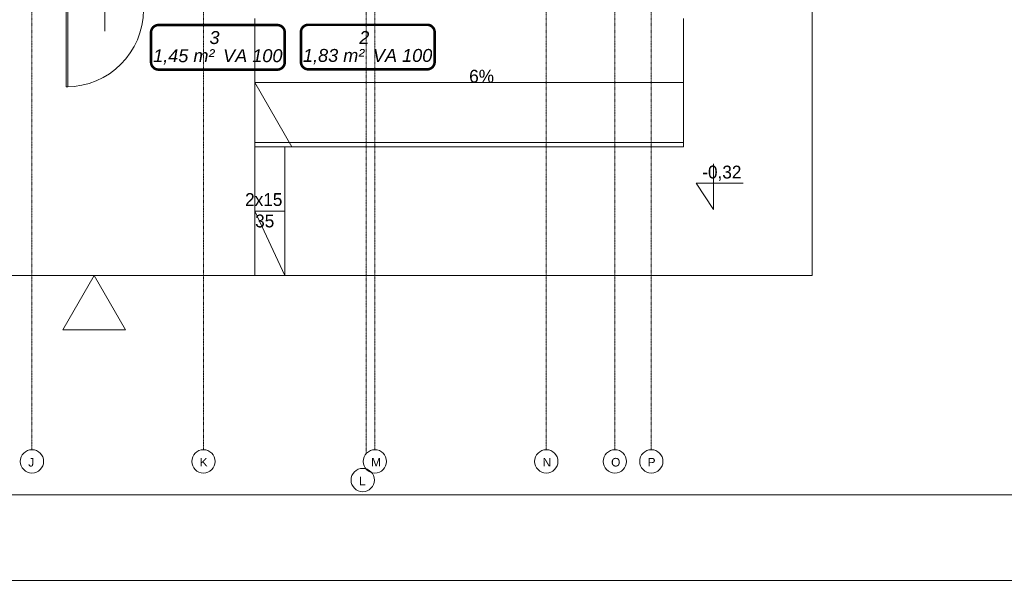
# Model space of a CAD drawing. Header units: millimetres. Extents: x 49908 to 79848, y -11883 to -3092.
# Tile 122 of 222: x 69276 to 70425, y -7293 to -6638. Entities that reach past the tile are written whole.
import ezdxf
from ezdxf.lldxf.tags import DXFTag

# ---------------------------------------------------------------- set-up
doc = ezdxf.new("R2010")
doc.units = ezdxf.units.MM
doc.linetypes.add('AUSGEZOGEN', pattern=[0])
doc.linetypes.add('DASHDOT', pattern=[1, 0.5, -0.25, 0, -0.25])
doc.layers.get('0').update_dxf_attribs({"color": 9, "lineweight": 9})
for name, color, linetype, lineweight in [('A opis', 9, 'Continuous', 13), ('A stolarka', 9, 'Continuous', 9), ('A_CIENKA', 9, 'Continuous', 9), ('A_HATCH', 9, 'Continuous', 9), ('A_OSIE', 9, 'DASHDOT', 9)]:
    doc.layers.add(name, color=color, linetype=linetype, lineweight=lineweight)
doc.layers.add('A_WYMIAR', color=9, linetype='Continuous', lineweight=5, transparency=0.2)
doc.layers.add('IS_Ogrzewanie_płaszczyznowe_-_opis', color=7, linetype='SOLID', true_color=0xf000f0)
doc.styles.add('Arial', font='arial.ttf')
tags = doc.linetypes.add('SOLID', pattern=[10, 10, 0]).pattern_tags.tags
tags[6:7] = [DXFTag(74, 4), DXFTag(75, 0), DXFTag(340, '0'), DXFTag(46, 0.0), DXFTag(50, 0.0), DXFTag(44, 0.0), DXFTag(45, 0.0)]
tags[4:5] = [DXFTag(74, 4), DXFTag(75, 0), DXFTag(340, '0'), DXFTag(46, 0.0), DXFTag(50, 0.0), DXFTag(44, 0.0), DXFTag(45, 0.0)]

msp = doc.modelspace()

# ---------------------------------------------------------------- linework, layer by layer
for p, q in [((69550.5, -6786.6), (69550.5, -6636.6)), ((70050.5, -6786.6), (70050.5, -6636.6)), ((69550.5, -6711.6), (70050.5, -6711.6)), ((69550.5, -6711.6), (69593.8, -6786.6)), ((70050.5, -6781.6), (69550.5, -6781.6)), ((70050.5, -6786.6), (69550.5, -6786.6)), ((69550.5, -6936.6), (69550.5, -6786.6)), ((69585.5, -6936.6), (69585.5, -6786.6)), ((69585.5, -6861.6), (69550.5, -6861.6)), ((69550.5, -6861.6), (69585.5, -6936.6))]:
    msp.add_line(p, q)
at = {"layer": 'A opis', "ltscale": 0.5}
msp.add_line((69375.5, -6651.4), (69375.5, -6591.9), dxfattribs=at)
at = {"layer": 'A stolarka', "linetype": 'AUSGEZOGEN', "lineweight": 0}
msp.add_lwpolyline([(69330.5, -6626.6), (69332.5, -6626.6), (69332.5, -6716.6), (69330.5, -6716.6)], close=True, dxfattribs=at)
msp.add_arc((69330.5, -6626.6), 90, 270, 0, dxfattribs=at)
at = {"layer": 'A_CIENKA'}
for p, q in [((70085.4, -6806.5), (70085.4, -6859.9)), ((70085.4, -6829.1), (70065.4, -6829.1)), ((70065.4, -6829.1), (70085.4, -6859.9)), ((70085.4, -6829.1), (70120.3, -6829.1)), ((70200.5, -6936.6), (67351.5, -6936.6))]:
    msp.add_line(p, q, dxfattribs=at)
at = {"layer": 'A_CIENKA', "color": 7, "true_color": 0xffffff}
msp.add_lwpolyline([(65907.7, -3092.1), (71847.7, -3092.1), (71847.7, -7292.6), (65907.7, -7292.6), (65907.7, -3092.1)], dxfattribs=at)
at = {"layer": 'A_CIENKA', "color": 2}
msp.add_lwpolyline([(66162.2, -3192.1), (71747.7, -3192.1), (71747.7, -7192.6), (66162.2, -7192.6)], close=True, dxfattribs=at)
at = {"layer": 'A_CIENKA'}
msp.add_lwpolyline([(69362.9, -6936.6), (69326.3, -7000), (69399.5, -7000)], close=True, dxfattribs=at)
at = {"layer": 'A_HATCH'}
msp.add_line((70200.5, -5416.6), (70200.5, -6936.6), dxfattribs=at)
at = {"layer": 'A_OSIE', "ltscale": 0.3, "transparency": 33554559}
for p, q in [((69290.5, -3903), (69290.5, -7140.1)), ((69490.5, -3903), (69490.5, -7140.1)), ((69680.5, -3898.7), (69680.5, -7144.4)), ((69690.5, -3903), (69690.5, -7140.1)), ((69890.5, -3903), (69890.5, -7140.1)), ((69970.5, -3903), (69970.5, -7140.1)), ((70013, -3903), (70013, -7140.1))]:
    msp.add_line(p, q, dxfattribs=at)
at = {"layer": 'A_WYMIAR'}
for centre in [(69290.5, -7153.7), (69490.5, -7153.7), (69690.5, -7153.7), (69890.5, -7153.7), (69970.5, -7153.7), (70013, -7153.7), (69676.3, -7175.5)]:
    msp.add_circle(centre, 13.6, dxfattribs=at)
at = {"layer": 'IS_Ogrzewanie_płaszczyznowe_-_opis'}
for points in [[(69438.1, -6696.4, 3, 3, 0), (69576.7, -6696.4, 3, 3, 0.414214), (69585.4, -6687.7, 3, 3, 0), (69585.4, -6653.1, 3, 3, 0.414214), (69576.7, -6644.4, 3, 3, 0), (69438.1, -6644.4, 3, 3, 0.414214), (69429.4, -6653.1, 3, 3, 0), (69429.4, -6687.7, 3, 3, 0.414214), (69438.1, -6696.4, 3, 3, 0)], [(69612.9, -6696.1, 3, 3, 0), (69751.6, -6696.1, 3, 3, 0.414214), (69760.2, -6687.4, 3, 3, 0), (69760.2, -6652.8, 3, 3, 0.414214), (69751.6, -6644.1, 3, 3, 0), (69612.9, -6644.1, 3, 3, 0.414214), (69604.2, -6652.8, 3, 3, 0), (69604.2, -6687.4, 3, 3, 0.414214), (69612.9, -6696.1, 3, 3, 0)]]:
    msp.add_lwpolyline(points, format="xyseb", dxfattribs=at)

# ---------------------------------------------------------------- texts
at = {"layer": 'A_CIENKA', "char_height": 15, "attachment_point": 1}
for s, insert in [('6%', (69800.5, -6696.6)), ('-0,32', (70072.4, -6808.5)), ('2x15\\P\\pxqc;35', (69539.1, -6840.6))]:
    msp.add_mtext_dynamic_manual_height_columns(s, width=45.778, gutter_width=17.5, heights=[0], dxfattribs=dict(at, insert=insert))
at = {"layer": 'A_WYMIAR', "char_height": 10, "attachment_point": 1, "style": 'Arial'}
for s, insert in [(' J', (69282.2, -7149.7)), (' K', (69482.2, -7149.7)), (' M', (69682.2, -7149.7)), (' N', (69882.2, -7149.7)), (' O', (69962.2, -7149.7)), (' P', (70004.7, -7149.7)), (' L', (69668, -7171.5))]:
    msp.add_mtext_dynamic_manual_height_columns(s, width=473.698, gutter_width=1.25, heights=[0], dxfattribs=dict(at, insert=insert))
at = {"layer": 'IS_Ogrzewanie_płaszczyznowe_-_opis', "ltscale": 0.01, "char_height": 15.12}
for s, insert, attachment_point in [('\\fArial|b0|i1;3', (69503.4, -6666.8), 8), ('\\fArial|b0|i1;2', (69678.2, -6666.5), 8), ('\\fArial|b0|i1;1,45 m²', (69503.4, -6672.6), 3), ('\\fArial|b0|i1;VA 100', (69513.4, -6672.6), 1), ('\\fArial|b0|i1;1,83 m²', (69678.2, -6672.3), 3), ('\\fArial|b0|i1;VA 100', (69688.2, -6672.3), 1)]:
    msp.add_mtext(s, dxfattribs=dict(at, insert=insert, attachment_point=attachment_point))

doc.saveas('drawing.dxf')
